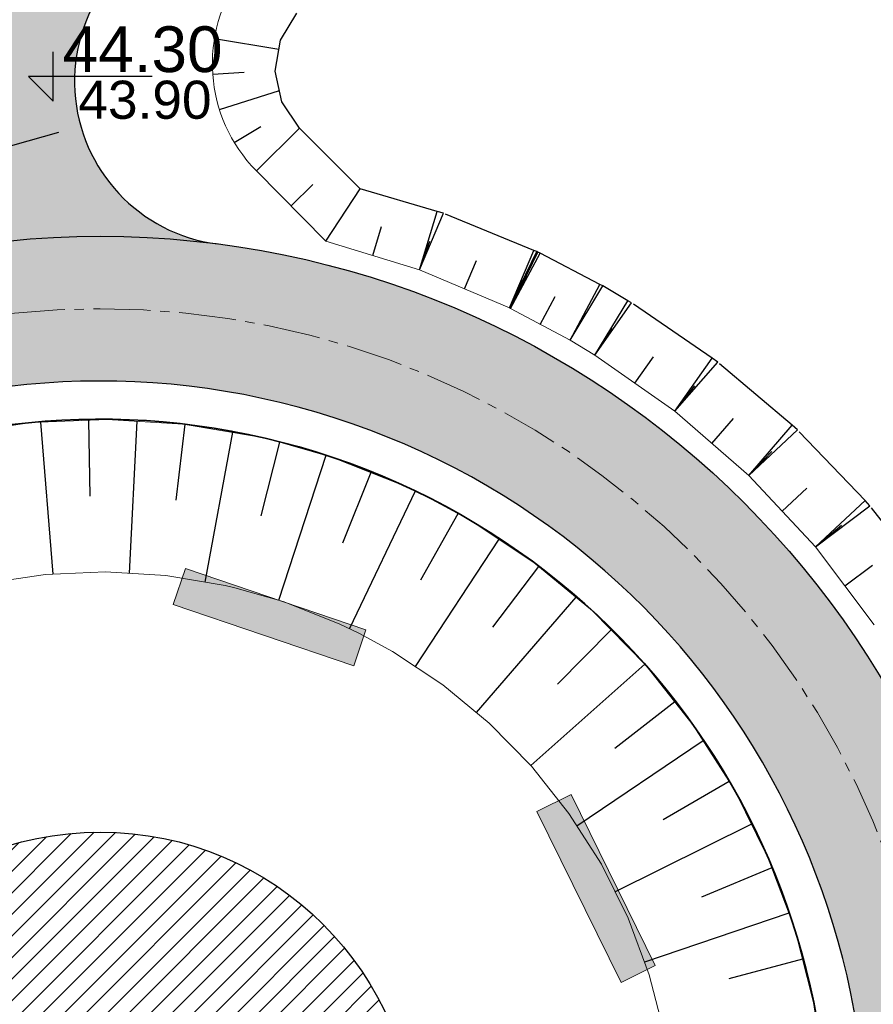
# Model space of a CAD drawing. Header units: metres. Extents: x 0 to 5465380, y 0 to 5925815.
# Tile 84 of 141: x 5463959 to 5463970, y 5925490 to 5925503. Entities that reach past the tile are written whole.
import ezdxf

# ---------------------------------------------------------------- set-up
doc = ezdxf.new("R2010")
doc.units = ezdxf.units.M
doc.linetypes.add('CENTER2', pattern=[1.125, 0.75, -0.125, 0.125, -0.125])
doc.linetypes.add('HIDDEN', pattern=[0.375, 0.25, -0.125])
for name, color, linetype, lineweight in [('$DR - obrzeże 8x30', 34, 'Continuous', 30), ('$DR - osie ścieżek', 7, 'CENTER2', 15), ('$DR - wyp. chodnik', 44, 'Continuous', 5), ('$DR - zał. arch.', 7, 'Continuous', 13), ('0_Nr_Pióra__235', 53, 'Continuous', 0), ('___ławki_Nr_Pióra__141', 7, 'Continuous', 0), ('___ławki_Nr_Pióra__246', 34, 'Continuous', 211)]:
    doc.layers.add(name, color=color, linetype=linetype, lineweight=lineweight)
for name, color, linetype in [('$DR - wymiary', 7, 'Continuous'), ('____rosliny', 7, 'Continuous'), ('AecObjExplode_rys 1_Vport_D5A', 7, 'Continuous'), ('AecObjExplode_rys 3_Vport_DDD', 7, 'Continuous'), ('AecObjExplode_rys 4_Vport_E22', 7, 'Continuous'), ('C-DROGI-KORYTARZE', 7, 'Continuous'), ('C-DROGI-SYTUACJA', 7, 'Continuous'), ('C-DROGI-SYTUACJA-ETYKIETY', 7, 'Continuous'), ('C-DZIALKI', 5, 'Continuous'), ('C-TEREN-SKARPY', 94, 'Continuous')]:
    doc.layers.add(name, color=color, linetype=linetype)
doc.styles.add('ARIAL 2', font='ARIALN.TTF')
doc.styles.get("Standard").update_dxf_attribs({"font": 'arial.ttf'})
doc.dimstyles.new('LINIOWY', dxfattribs={"dimtxt": 0.7, "dimasz": 0.3, "dimexe": 0.3, "dimexo": 0, "dimgap": 0.2, "dimtad": 1, "dimzin": 9, "dimdsep": 46, "dimtxsty": 'ARIAL 2', "dimblk": 'OBLIQUE', "dimcen": 0, "dimdle": 0.2, "dimclrd": 7, "dimclre": 7, "dimclrt": 1, "dimadec": 0, "dimazin": 0, "dimtfac": 1, "dimtofl": 0, "dimtmove": 1, "dimatfit": 3, "dimldrblk": 'OBLIQUE', "dimfxl": 0.3, "dimfxlon": 1, "dimtolj": 1, "dimtzin": 1, "dimarcsym": 0})
doc.dimstyles.new('LINIOWY$4', dxfattribs={"dimtxt": 0.7, "dimasz": 0.3, "dimexe": 0.3, "dimexo": 0, "dimgap": 0.2, "dimtad": 1, "dimzin": 9, "dimdsep": 46, "dimtxsty": 'ARIAL 2', "dimblk1": 'OBLIQUE', "dimsah": 1, "dimcen": 0, "dimdle": 0.2, "dimclrd": 7, "dimclre": 7, "dimclrt": 1, "dimadec": 0, "dimazin": 0, "dimtfac": 1, "dimtofl": 0, "dimtmove": 1, "dimatfit": 3, "dimldrblk": 'OBLIQUE', "dimfxl": 0.3, "dimfxlon": 1, "dimtolj": 1, "dimtzin": 1, "dimarcsym": 0})
pattern_1 = [(37.5, (500, 0), (-0.01600031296, 0.48941323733), [0, -0.38608, 0, -0.4318, 0, -0.41275]), (7.5, (500, 0), (0.44952328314, 0.71682510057), [0, -0.20828, 0, -0.34798, 0, -0.13335]), (327.5, (499.6876, 0), (0.790992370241, 0.001437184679), [0, -0.127, 0, -0.4572, 0, -0.5969]), (317.5, (499.6876, 0), (0.76355645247, 0.22292932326), [0, -0.0635, 0, -0.29972, 0, -0.3429])]

# ---------------------------------------------------------------- blocks, each defined once
blk = doc.blocks.new('świetlica_bezrzecze_PB_PZT oczyszczony')
at = {"layer": '0_Nr_Pióra__235', "linetype": 'Continuous'}
h = blk.add_hatch(dxfattribs=at)
h.set_pattern_fill('_COMMON_BRICK', color=256, style=0, pattern_type=2)
h.set_pattern_definition([(45, (5464021.33072, 5925651.47357), (-0.14142136, 0.14142135), [])])
h.paths.add_polyline_path([(5463955.76, 5925488.129, 1), (5463964.028, 5925488.352, 1)], flags=0)
at = {"layer": '___ławki_Nr_Pióra__246', "linetype": 'Continuous'}
for points in [[(5463963.219, 5925494.557), (5463963.38, 5925495.031), (5463961.013, 5925495.836), (5463960.852, 5925495.362)], [(5463966.726, 5925490.405), (5463967.175, 5925490.625), (5463966.07, 5925492.868), (5463965.622, 5925492.647)]]:
    blk.add_hatch(color=256, dxfattribs=at).paths.add_polyline_path(points, flags=0)
at = {"layer": '____rosliny', "linetype": 'Continuous'}
blk.add_circle((5463959.894, 5925488.241), 4.136, dxfattribs=at)
at = {"layer": '___ławki_Nr_Pióra__141', "linetype": 'Continuous', "flags": 128}
for points in [[(5463963.219, 5925494.557), (5463963.38, 5925495.031), (5463961.013, 5925495.836), (5463960.852, 5925495.362)], [(5463966.726, 5925490.405), (5463967.175, 5925490.625), (5463966.07, 5925492.868), (5463965.622, 5925492.647)]]:
    blk.add_lwpolyline(points, close=True, dxfattribs=at)
blk = doc.blocks.new('kota')
at = {"color": 0, "linetype": 'ByBlock', "lineweight": -2}
for p, q in [((0, 0), (0, 1)), ((2, 0.5), (-0.5, 0.5)), ((-0.5, 0.5), (0, 0))]:
    blk.add_line(p, q, dxfattribs=at)
blk = doc.blocks.new('_OBLIQUE')
at = {"color": 0, "linetype": 'ByBlock'}
blk.add_line((-0.5, -0.5), (0.5, 0.5), dxfattribs=at)
blk = doc.blocks.new('*D88')
at = {"layer": '$DR - wymiary', "color": 7, "lineweight": -2, "transparency": 16777216}
for p, q in [((5463952.807, 5925495.366), (5463953.021, 5925495.579)), ((5463952.667, 5925495.509), (5463967.138, 5925480.989)), ((5463966.981, 5925481.115), (5463967.209, 5925481.342))]:
    blk.add_line(p, q, dxfattribs=at)
at = {"layer": 'Defpoints', "color": 0, "transparency": 16777216}
for p in [(5463952.807, 5925495.366), (5463966.981, 5925481.115), (5463966.997, 5925481.131)]:
    blk.add_point(p, dxfattribs=at)
at = {"layer": '$DR - wymiary', "color": 7, "lineweight": -2, "transparency": 16777216, "xscale": 0.3, "yscale": 0.3, "zscale": 0.3}
for p, rotation in [((5463952.808, 5925495.368), 134.9018595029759), ((5463966.997, 5925481.131), 314.9018595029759)]:
    blk.add_blockref('_OBLIQUE', p, dxfattribs=dict(at, rotation=rotation))
at = {"layer": '$DR - wymiary', "color": 1, "transparency": 16777216, "insert": (5463960.297, 5925488.643), "char_height": 0.7, "attachment_point": 5, "rotation": 314.9019, "style": 'ARIAL 2'}
blk.add_mtext('\\A1;20.1', dxfattribs=at)
blk = doc.blocks.new('*D122')
at = {"layer": '$DR - wymiary', "color": 7, "lineweight": -2, "transparency": 16777216}
blk.add_line((5463956.584, 5925500.779), (5463959.349, 5925501.558), dxfattribs=at)
at = {"layer": '$DR - wymiary', "color": 7, "transparency": 16777216}
blk.add_solid([(5463959.335, 5925501.607), (5463959.363, 5925501.51), (5463959.638, 5925501.64)], dxfattribs=at)
at = {"layer": 'Defpoints', "color": 0, "transparency": 16777216}
for p in [(5463961.707, 5925502.223), (5463959.638, 5925501.64)]:
    blk.add_point(p, dxfattribs=at)
at = {"layer": '$DR - wymiary', "color": 1, "transparency": 16777216, "insert": (5463957.609, 5925501.647), "char_height": 0.7, "attachment_point": 5, "rotation": 15.7489, "style": 'ARIAL 2'}
blk.add_mtext('\\A1;R2.15', dxfattribs=at)
blk = doc.blocks.new('*D123')
at = {"layer": '$DR - wymiary', "color": 7, "lineweight": -2, "transparency": 16777216}
blk.add_line((5463950.687, 5925501.979), (5463952.409, 5925502.017), dxfattribs=at)
at = {"layer": '$DR - wymiary', "color": 7, "transparency": 16777216}
blk.add_solid([(5463952.408, 5925502.067), (5463952.41, 5925501.967), (5463952.709, 5925502.024)], dxfattribs=at)
at = {"layer": 'Defpoints', "color": 0, "transparency": 16777216}
for p in [(5463961.707, 5925502.223), (5463952.709, 5925502.024)]:
    blk.add_point(p, dxfattribs=at)
at = {"layer": '$DR - wymiary', "color": 1, "transparency": 16777216, "insert": (5463951.338, 5925502.551), "char_height": 0.7, "attachment_point": 5, "rotation": 1.2718, "style": 'ARIAL 2'}
blk.add_mtext('\\A1;R9', dxfattribs=at)
blk = doc.blocks.new('*D133')
at = {"layer": '$DR - wymiary', "color": 7, "lineweight": -2, "transparency": 16777216}
for p, q in [((5463958.17, 5925515.873), (5463958.986, 5925515.873)), ((5463958.986, 5925515.873), (5463959.586, 5925514.871)), ((5463959.586, 5925514.871), (5463964.552, 5925514.871))]:
    blk.add_line(p, q, dxfattribs=at)
at = {"layer": 'Defpoints', "color": 0, "transparency": 16777216}
for p in [(5463958.17, 5925515.873), (5463960.186, 5925514.871), (0, 0)]:
    blk.add_point(p, dxfattribs=at)
at = {"layer": '$DR - wymiary', "color": 1, "transparency": 16777216, "insert": (5463962.469, 5925515.428), "char_height": 0.7, "attachment_point": 5, "style": 'ARIAL 2'}
blk.add_mtext('\\A1;5925515.87', dxfattribs=at)
blk = doc.blocks.new('*D137')
at = {"layer": '$DR - wymiary', "color": 7, "lineweight": -2, "transparency": 16777216}
blk.add_line((5463958.724, 5925585.382), (5463964.93, 5925585.382), dxfattribs=at)
at = {"layer": 'Defpoints', "color": 0, "transparency": 16777216}
for p in [(5463958.724, 5925585.382), (5463960.561, 5925585.382), (0, 0)]:
    blk.add_point(p, dxfattribs=at)
at = {"layer": '$DR - wymiary', "color": 1, "transparency": 16777216, "insert": (5463962.845, 5925585.94), "char_height": 0.7, "attachment_point": 5, "style": 'ARIAL 2'}
blk.add_mtext('\\A1;5925585.38', dxfattribs=at)
blk = doc.blocks.new('AecObjExplode_rys 1_Vport_D5A')
at = {"layer": 'C-DROGI-KORYTARZE', "color": 92, "linetype": 'Continuous', "lineweight": 9}
for p, q in [((5463958.986, 5925497.747), (5463959.984, 5925497.79)), ((5463959.984, 5925497.79), (5463960.982, 5925497.728)), ((5463957.997, 5925497.6), (5463958.986, 5925497.747)), ((5463960.982, 5925497.728), (5463961.968, 5925497.563)), ((5463961.968, 5925497.563), (5463962.127, 5925497.526)), ((5463962.127, 5925497.526), (5463962.931, 5925497.295)), ((5463962.931, 5925497.295), (5463963.86, 5925496.928)), ((5463963.86, 5925496.928), (5463964.187, 5925496.771)), ((5463964.187, 5925496.771), (5463964.747, 5925496.466)), ((5463964.747, 5925496.466), (5463965.58, 5925495.914)), ((5463965.58, 5925495.914), (5463966.351, 5925495.277)), ((5463958.394, 5925495.64), (5463959.176, 5925495.756)), ((5463959.176, 5925495.756), (5463959.965, 5925495.79)), ((5463959.965, 5925495.79), (5463960.754, 5925495.741)), ((5463960.754, 5925495.741), (5463961.533, 5925495.61)), ((5463961.533, 5925495.61), (5463961.659, 5925495.581)), ((5463961.659, 5925495.581), (5463962.295, 5925495.399)), ((5463962.295, 5925495.399), (5463963.03, 5925495.109)), ((5463966.351, 5925495.277), (5463967.051, 5925494.564)), ((5463963.03, 5925495.109), (5463963.288, 5925494.985)), ((5463963.288, 5925494.985), (5463963.73, 5925494.743)), ((5463963.73, 5925494.743), (5463964.389, 5925494.307)), ((5463967.051, 5925494.564), (5463967.672, 5925493.781)), ((5463964.389, 5925494.307), (5463964.998, 5925493.804)), ((5463964.998, 5925493.804), (5463965.552, 5925493.24)), ((5463967.672, 5925493.781), (5463968.209, 5925492.938)), ((5463965.552, 5925493.24), (5463966.043, 5925492.621)), ((5463968.209, 5925492.938), (5463968.654, 5925492.043)), ((5463966.043, 5925492.621), (5463966.468, 5925491.954)), ((5463966.468, 5925491.954), (5463966.82, 5925491.247)), ((5463968.654, 5925492.043), (5463969.004, 5925491.107)), ((5463966.82, 5925491.247), (5463967.096, 5925490.506)), ((5463969.004, 5925491.107), (5463969.253, 5925490.139)), ((5463967.096, 5925490.506), (5463967.293, 5925489.741)), ((5463969.253, 5925490.139), (5463969.401, 5925489.15))]:
    blk.add_line(p, q, dxfattribs=at)
at = {"layer": 'C-DROGI-KORYTARZE', "color": 54, "linetype": 'Continuous', "lineweight": -3}
for p, q in [((5463959.741, 5925497.78, 44.989), (5463959.757, 5925496.781, 44.969)), ((5463960.372, 5925497.766, 44.994), (5463960.272, 5925495.771, 44.954)), ((5463959.109, 5925497.752, 44.984), (5463959.273, 5925495.76, 44.944)), ((5463961.003, 5925497.725, 44.998), (5463960.887, 5925496.732, 44.978)), ((5463961.627, 5925497.62, 44.999), (5463961.264, 5925495.656, 44.959)), ((5463962.246, 5925497.492, 45), (5463961.999, 5925496.523, 44.98)), ((5463962.853, 5925497.317, 45), (5463962.234, 5925495.416, 44.96)), ((5463963.444, 5925497.092, 45), (5463963.072, 5925496.165, 44.98)), ((5463964.027, 5925496.848, 45), (5463963.162, 5925495.045, 44.96)), ((5463964.587, 5925496.553, 44.999), (5463964.095, 5925495.683, 44.979)), ((5463965.122, 5925496.217, 44.997), (5463964.027, 5925494.547, 44.957)), ((5463965.644, 5925495.861, 44.993), (5463965.042, 5925495.063, 44.973)), ((5463966.132, 5925495.458, 44.986), (5463964.825, 5925493.947, 44.946)), ((5463966.595, 5925495.029, 44.978), (5463965.893, 5925494.318, 44.958)), ((5463967.038, 5925494.577, 44.968), (5463965.542, 5925493.25, 44.928)), ((5463967.432, 5925494.083, 44.955), (5463966.643, 5925493.471, 44.935)), ((5463967.805, 5925493.573, 44.941), (5463966.148, 5925492.456, 44.901)), ((5463968.144, 5925493.039, 44.925), (5463967.28, 5925492.537, 44.905)), ((5463968.437, 5925492.479, 44.907), (5463966.648, 5925491.592, 44.867)), ((5463968.705, 5925491.907, 44.887), (5463967.782, 5925491.523, 44.867)), ((5463968.926, 5925491.315, 44.865), (5463967.035, 5925490.671, 44.825)), ((5463969.106, 5925490.709, 44.841), (5463968.142, 5925490.451, 44.821))]:
    blk.add_line(p, q, dxfattribs=at)
at = {"layer": 'C-DROGI-SYTUACJA', "color": 92, "linetype": 'Continuous', "lineweight": 9}
for p, q in [((5463962.855, 5925500.127), (5463961.943, 5925501.051)), ((5463964.081, 5925499.753), (5463962.855, 5925500.127)), ((5463965.261, 5925499.252), (5463964.081, 5925499.753)), ((5463965.275, 5925499.245), (5463965.261, 5925499.252)), ((5463966.058, 5925498.827), (5463965.275, 5925499.245)), ((5463966.383, 5925498.631), (5463966.058, 5925498.827)), ((5463967.433, 5925497.896), (5463966.383, 5925498.631)), ((5463968.401, 5925497.055), (5463967.433, 5925497.896)), ((5463969.276, 5925496.117), (5463968.401, 5925497.055)), ((5463970.048, 5925495.093), (5463969.276, 5925496.117))]:
    blk.add_line(p, q, dxfattribs=at)
at = {"layer": 'C-DROGI-SYTUACJA', "color": 92, "linetype": 'Continuous', "lineweight": 9, "extrusion": (0, 0, -1)}
blk.add_arc((-5463963.365, 5925502.456), 2, 315.3537, 36.6044, dxfattribs=at)
at = {"layer": 'C-DZIALKI', "color": 7, "linetype": 'Continuous', "lineweight": 35}
blk.add_arc((5463959.894, 5925488.241), 9.55, 173.5624, 155.4543, dxfattribs=at)
at = {"layer": 'C-TEREN-SKARPY', "color": 92, "linetype": 'HIDDEN', "lineweight": -3, "ltscale": 5}
for p, q in [((5463962.257, 5925502.766), (5463962.472, 5925503.12)), ((5463962.189, 5925502.358), (5463962.257, 5925502.766)), ((5463962.277, 5925501.953), (5463962.189, 5925502.358)), ((5463962.506, 5925501.608), (5463962.277, 5925501.953)), ((5463963.304, 5925500.816), (5463962.506, 5925501.608)), ((5463964.315, 5925500.518), (5463963.304, 5925500.816)), ((5463964.395, 5925500.493), (5463964.315, 5925500.518)), ((5463965.581, 5925500.006), (5463964.395, 5925500.493)), ((5463965.622, 5925499.99), (5463965.581, 5925500.006)), ((5463965.635, 5925499.983), (5463965.622, 5925499.99)), ((5463965.663, 5925499.971), (5463965.635, 5925499.983)), ((5463966.45, 5925499.56), (5463965.663, 5925499.971)), ((5463966.488, 5925499.541), (5463966.45, 5925499.56)), ((5463966.815, 5925499.347), (5463966.488, 5925499.541)), ((5463966.864, 5925499.318), (5463966.815, 5925499.347)), ((5463967.922, 5925498.594), (5463966.864, 5925499.318)), ((5463967.995, 5925498.541), (5463967.922, 5925498.594)), ((5463968.973, 5925497.712), (5463967.995, 5925498.541)), ((5463969.041, 5925497.651), (5463968.973, 5925497.712)), ((5463969.929, 5925496.726), (5463969.041, 5925497.651)), ((5463969.991, 5925496.656), (5463969.929, 5925496.726)), ((5463970.779, 5925495.644), (5463969.991, 5925496.656))]:
    blk.add_line(p, q, dxfattribs=at)
at = {"layer": 'C-TEREN-SKARPY', "color": 92, "linetype": 'Continuous', "lineweight": -3}
for p, q in [((5463961.393, 5925502.787, 44.287), (5463962.237, 5925502.646, 43.867)), ((5463961.37, 5925502.316, 44.282), (5463961.781, 5925502.345, 44.077)), ((5463961.459, 5925501.853, 44.276), (5463962.244, 5925502.102, 43.873)), ((5463961.653, 5925501.423, 44.271), (5463962.001, 5925501.633, 44.072)), ((5463961.943, 5925501.051, 44.266), (5463962.506, 5925501.608, 43.869)), ((5463961.943, 5925501.051), (5463962.506, 5925501.608)), ((5463962.399, 5925500.589, 44.259), (5463962.683, 5925500.87, 44.059)), ((5463962.855, 5925500.127), (5463963.304, 5925500.816)), ((5463964.081, 5925499.753, 44.223), (5463964.315, 5925500.518, 43.823)), ((5463964.081, 5925499.753), (5463964.315, 5925500.518)), ((5463964.081, 5925499.753, 44.223), (5463964.395, 5925500.493, 43.821)), ((5463964.081, 5925499.753), (5463964.395, 5925500.493)), ((5463963.468, 5925499.94, 44.238), (5463963.584, 5925500.32, 44.04)), ((5463964.081, 5925499.753, 44.223), (5463964.218, 5925500.129, 44.023)), ((5463965.261, 5925499.252, 44.198), (5463965.581, 5925500.006, 43.789)), ((5463965.261, 5925499.252), (5463965.581, 5925500.006)), ((5463965.261, 5925499.252, 44.198), (5463965.622, 5925499.99, 43.788)), ((5463965.261, 5925499.252), (5463965.622, 5925499.99)), ((5463965.275, 5925499.245, 44.198), (5463965.635, 5925499.983, 43.787)), ((5463965.275, 5925499.245), (5463965.635, 5925499.983)), ((5463965.275, 5925499.245, 44.198), (5463965.663, 5925499.971, 43.786)), ((5463965.275, 5925499.245), (5463965.663, 5925499.971)), ((5463964.671, 5925499.502, 44.211), (5463964.83, 5925499.876, 44.008)), ((5463965.261, 5925499.252, 44.198), (5463965.431, 5925499.625, 43.993)), ((5463965.275, 5925499.245, 44.198), (5463965.462, 5925499.611, 43.992)), ((5463966.058, 5925498.827, 44.181), (5463966.45, 5925499.56, 43.766)), ((5463966.058, 5925498.827), (5463966.45, 5925499.56)), ((5463966.058, 5925498.827, 44.181), (5463966.488, 5925499.541, 43.765)), ((5463966.058, 5925498.827), (5463966.488, 5925499.541)), ((5463965.666, 5925499.036, 44.19), (5463965.861, 5925499.401, 43.983)), ((5463966.383, 5925498.631, 44.175), (5463966.815, 5925499.347, 43.756)), ((5463966.383, 5925498.631), (5463966.815, 5925499.347)), ((5463966.383, 5925498.631, 44.175), (5463966.864, 5925499.318, 43.755)), ((5463966.383, 5925498.631), (5463966.864, 5925499.318)), ((5463966.058, 5925498.827, 44.181), (5463966.263, 5925499.189, 43.973)), ((5463966.383, 5925498.631, 44.175), (5463966.611, 5925498.982, 43.965)), ((5463966.908, 5925498.263, 44.165), (5463967.151, 5925498.61, 43.954)), ((5463967.433, 5925497.896, 44.155), (5463967.922, 5925498.594, 43.729)), ((5463967.433, 5925497.896), (5463967.922, 5925498.594)), ((5463967.433, 5925497.896, 44.155), (5463967.995, 5925498.541, 43.727)), ((5463967.433, 5925497.896), (5463967.995, 5925498.541)), ((5463967.433, 5925497.896, 44.155), (5463967.696, 5925498.232, 43.942)), ((5463967.917, 5925497.475, 44.148), (5463968.2, 5925497.801, 43.932)), ((5463968.401, 5925497.055, 44.141), (5463968.973, 5925497.712, 43.705)), ((5463968.401, 5925497.055), (5463968.973, 5925497.712)), ((5463968.401, 5925497.055, 44.141), (5463969.041, 5925497.651, 43.704)), ((5463968.401, 5925497.055), (5463969.041, 5925497.651)), ((5463968.401, 5925497.055, 44.141), (5463968.704, 5925497.368, 43.923)), ((5463968.839, 5925496.586, 44.136), (5463969.162, 5925496.887, 43.915)), ((5463969.276, 5925496.117, 44.132), (5463969.929, 5925496.726, 43.685)), ((5463969.276, 5925496.117), (5463969.929, 5925496.726)), ((5463969.276, 5925496.117, 44.132), (5463969.991, 5925496.656, 43.684)), ((5463969.276, 5925496.117), (5463969.991, 5925496.656)), ((5463969.276, 5925496.117, 44.132), (5463969.618, 5925496.404, 43.908)), ((5463969.662, 5925495.605, 44.13), (5463970.023, 5925495.878, 43.903))]:
    blk.add_line(p, q, dxfattribs=at)
blk = doc.blocks.new('AecObjExplode_rys 4_Vport_E22')
at = {"layer": 'C-DROGI-KORYTARZE', "color": 92, "linetype": 'Continuous', "lineweight": 9}
for p, q in [((5463958.986, 5925497.747), (5463959.984, 5925497.79)), ((5463959.984, 5925497.79), (5463960.982, 5925497.728)), ((5463957.997, 5925497.6), (5463958.986, 5925497.747)), ((5463960.982, 5925497.728), (5463961.968, 5925497.563)), ((5463961.968, 5925497.563), (5463962.127, 5925497.526)), ((5463962.127, 5925497.526), (5463962.931, 5925497.295)), ((5463962.931, 5925497.295), (5463963.86, 5925496.928)), ((5463963.86, 5925496.928), (5463964.187, 5925496.771)), ((5463964.187, 5925496.771), (5463964.747, 5925496.466)), ((5463964.747, 5925496.466), (5463965.58, 5925495.914)), ((5463965.58, 5925495.914), (5463966.351, 5925495.277)), ((5463958.394, 5925495.64), (5463959.176, 5925495.756)), ((5463959.176, 5925495.756), (5463959.965, 5925495.79)), ((5463959.965, 5925495.79), (5463960.754, 5925495.741)), ((5463960.754, 5925495.741), (5463961.533, 5925495.61)), ((5463961.533, 5925495.61), (5463961.659, 5925495.581)), ((5463961.659, 5925495.581), (5463962.295, 5925495.399)), ((5463962.295, 5925495.399), (5463963.03, 5925495.109)), ((5463966.351, 5925495.277), (5463967.051, 5925494.564)), ((5463963.03, 5925495.109), (5463963.288, 5925494.985)), ((5463963.288, 5925494.985), (5463963.73, 5925494.743)), ((5463963.73, 5925494.743), (5463964.389, 5925494.307)), ((5463967.051, 5925494.564), (5463967.672, 5925493.781)), ((5463964.389, 5925494.307), (5463964.998, 5925493.804)), ((5463964.998, 5925493.804), (5463965.552, 5925493.24)), ((5463967.672, 5925493.781), (5463968.209, 5925492.938)), ((5463965.552, 5925493.24), (5463966.043, 5925492.621)), ((5463968.209, 5925492.938), (5463968.654, 5925492.043)), ((5463966.043, 5925492.621), (5463966.468, 5925491.954)), ((5463966.468, 5925491.954), (5463966.82, 5925491.247)), ((5463968.654, 5925492.043), (5463969.004, 5925491.107)), ((5463966.82, 5925491.247), (5463967.096, 5925490.506)), ((5463969.004, 5925491.107), (5463969.253, 5925490.139)), ((5463967.096, 5925490.506), (5463967.293, 5925489.741)), ((5463969.253, 5925490.139), (5463969.401, 5925489.15))]:
    blk.add_line(p, q, dxfattribs=at)
at = {"layer": 'C-DROGI-KORYTARZE', "color": 54, "linetype": 'Continuous', "lineweight": -3}
for p, q in [((5463959.741, 5925497.78, 44.989), (5463959.757, 5925496.781, 44.969)), ((5463960.372, 5925497.766, 44.994), (5463960.272, 5925495.771, 44.954)), ((5463959.109, 5925497.752, 44.984), (5463959.273, 5925495.76, 44.944)), ((5463961.003, 5925497.725, 44.998), (5463960.887, 5925496.732, 44.978)), ((5463961.627, 5925497.62, 44.999), (5463961.264, 5925495.656, 44.959)), ((5463962.246, 5925497.492, 45), (5463961.999, 5925496.523, 44.98)), ((5463962.853, 5925497.317, 45), (5463962.234, 5925495.416, 44.96)), ((5463963.444, 5925497.092, 45), (5463963.072, 5925496.165, 44.98)), ((5463964.027, 5925496.848, 45), (5463963.162, 5925495.045, 44.96)), ((5463964.587, 5925496.553, 44.999), (5463964.095, 5925495.683, 44.979)), ((5463965.122, 5925496.217, 44.997), (5463964.027, 5925494.547, 44.957)), ((5463965.644, 5925495.861, 44.993), (5463965.042, 5925495.063, 44.973)), ((5463966.132, 5925495.458, 44.986), (5463964.825, 5925493.947, 44.946)), ((5463966.595, 5925495.029, 44.978), (5463965.893, 5925494.318, 44.958)), ((5463967.038, 5925494.577, 44.968), (5463965.542, 5925493.25, 44.928)), ((5463967.432, 5925494.083, 44.955), (5463966.643, 5925493.471, 44.935)), ((5463967.805, 5925493.573, 44.941), (5463966.148, 5925492.456, 44.901)), ((5463968.144, 5925493.039, 44.925), (5463967.28, 5925492.537, 44.905)), ((5463968.437, 5925492.479, 44.907), (5463966.648, 5925491.592, 44.867)), ((5463968.705, 5925491.907, 44.887), (5463967.782, 5925491.523, 44.867)), ((5463968.926, 5925491.315, 44.865), (5463967.035, 5925490.671, 44.825)), ((5463969.106, 5925490.709, 44.841), (5463968.142, 5925490.451, 44.821))]:
    blk.add_line(p, q, dxfattribs=at)
at = {"layer": 'C-DROGI-SYTUACJA', "color": 92, "linetype": 'Continuous', "lineweight": 9}
for p, q in [((5463962.855, 5925500.127), (5463961.943, 5925501.051)), ((5463964.081, 5925499.753), (5463962.855, 5925500.127)), ((5463965.261, 5925499.252), (5463964.081, 5925499.753)), ((5463965.275, 5925499.245), (5463965.261, 5925499.252)), ((5463966.058, 5925498.827), (5463965.275, 5925499.245)), ((5463966.383, 5925498.631), (5463966.058, 5925498.827)), ((5463967.433, 5925497.896), (5463966.383, 5925498.631)), ((5463968.401, 5925497.055), (5463967.433, 5925497.896)), ((5463969.276, 5925496.117), (5463968.401, 5925497.055)), ((5463970.048, 5925495.093), (5463969.276, 5925496.117))]:
    blk.add_line(p, q, dxfattribs=at)
at = {"layer": 'C-DROGI-SYTUACJA', "color": 92, "linetype": 'Continuous', "lineweight": 9, "extrusion": (0, 0, -1)}
blk.add_arc((-5463963.365, 5925502.456), 2, 315.3537, 36.6044, dxfattribs=at)
at = {"layer": 'C-DZIALKI', "color": 7, "linetype": 'Continuous', "lineweight": 35}
blk.add_arc((5463959.894, 5925488.241), 9.55, 173.5624, 155.4543, dxfattribs=at)
at = {"layer": 'C-TEREN-SKARPY', "color": 92, "linetype": 'HIDDEN', "lineweight": -3, "ltscale": 5}
for p, q in [((5463962.257, 5925502.766), (5463962.472, 5925503.12)), ((5463962.189, 5925502.358), (5463962.257, 5925502.766)), ((5463962.277, 5925501.953), (5463962.189, 5925502.358)), ((5463962.506, 5925501.608), (5463962.277, 5925501.953)), ((5463963.304, 5925500.816), (5463962.506, 5925501.608)), ((5463964.315, 5925500.518), (5463963.304, 5925500.816)), ((5463964.395, 5925500.493), (5463964.315, 5925500.518)), ((5463965.581, 5925500.006), (5463964.395, 5925500.493)), ((5463965.622, 5925499.99), (5463965.581, 5925500.006)), ((5463965.635, 5925499.983), (5463965.622, 5925499.99)), ((5463965.663, 5925499.971), (5463965.635, 5925499.983)), ((5463966.45, 5925499.56), (5463965.663, 5925499.971)), ((5463966.488, 5925499.541), (5463966.45, 5925499.56)), ((5463966.815, 5925499.347), (5463966.488, 5925499.541)), ((5463966.864, 5925499.318), (5463966.815, 5925499.347)), ((5463967.922, 5925498.594), (5463966.864, 5925499.318)), ((5463967.995, 5925498.541), (5463967.922, 5925498.594)), ((5463968.973, 5925497.712), (5463967.995, 5925498.541)), ((5463969.041, 5925497.651), (5463968.973, 5925497.712)), ((5463969.929, 5925496.726), (5463969.041, 5925497.651)), ((5463969.991, 5925496.656), (5463969.929, 5925496.726)), ((5463970.779, 5925495.644), (5463969.991, 5925496.656))]:
    blk.add_line(p, q, dxfattribs=at)
at = {"layer": 'C-TEREN-SKARPY', "color": 92, "linetype": 'Continuous', "lineweight": -3}
for p, q in [((5463961.393, 5925502.787, 44.287), (5463962.237, 5925502.646, 43.867)), ((5463961.37, 5925502.316, 44.282), (5463961.781, 5925502.345, 44.077)), ((5463961.459, 5925501.853, 44.276), (5463962.244, 5925502.102, 43.873)), ((5463961.653, 5925501.423, 44.271), (5463962.001, 5925501.633, 44.072)), ((5463961.943, 5925501.051, 44.266), (5463962.506, 5925501.608, 43.869)), ((5463961.943, 5925501.051), (5463962.506, 5925501.608)), ((5463962.399, 5925500.589, 44.259), (5463962.683, 5925500.87, 44.059)), ((5463962.855, 5925500.127), (5463963.304, 5925500.816)), ((5463964.081, 5925499.753, 44.223), (5463964.315, 5925500.518, 43.823)), ((5463964.081, 5925499.753), (5463964.315, 5925500.518)), ((5463964.081, 5925499.753, 44.223), (5463964.395, 5925500.493, 43.821)), ((5463964.081, 5925499.753), (5463964.395, 5925500.493)), ((5463963.468, 5925499.94, 44.238), (5463963.584, 5925500.32, 44.04)), ((5463964.081, 5925499.753, 44.223), (5463964.218, 5925500.129, 44.023)), ((5463965.261, 5925499.252, 44.198), (5463965.581, 5925500.006, 43.789)), ((5463965.261, 5925499.252), (5463965.581, 5925500.006)), ((5463965.261, 5925499.252, 44.198), (5463965.622, 5925499.99, 43.788)), ((5463965.261, 5925499.252), (5463965.622, 5925499.99)), ((5463965.275, 5925499.245, 44.198), (5463965.635, 5925499.983, 43.787)), ((5463965.275, 5925499.245), (5463965.635, 5925499.983)), ((5463965.275, 5925499.245, 44.198), (5463965.663, 5925499.971, 43.786)), ((5463965.275, 5925499.245), (5463965.663, 5925499.971)), ((5463964.671, 5925499.502, 44.211), (5463964.83, 5925499.876, 44.008)), ((5463965.261, 5925499.252, 44.198), (5463965.431, 5925499.625, 43.993)), ((5463965.275, 5925499.245, 44.198), (5463965.462, 5925499.611, 43.992)), ((5463966.058, 5925498.827, 44.181), (5463966.45, 5925499.56, 43.766)), ((5463966.058, 5925498.827), (5463966.45, 5925499.56)), ((5463966.058, 5925498.827, 44.181), (5463966.488, 5925499.541, 43.765)), ((5463966.058, 5925498.827), (5463966.488, 5925499.541)), ((5463965.666, 5925499.036, 44.19), (5463965.861, 5925499.401, 43.983)), ((5463966.383, 5925498.631, 44.175), (5463966.815, 5925499.347, 43.756)), ((5463966.383, 5925498.631), (5463966.815, 5925499.347)), ((5463966.383, 5925498.631, 44.175), (5463966.864, 5925499.318, 43.755)), ((5463966.383, 5925498.631), (5463966.864, 5925499.318)), ((5463966.058, 5925498.827, 44.181), (5463966.263, 5925499.189, 43.973)), ((5463966.383, 5925498.631, 44.175), (5463966.611, 5925498.982, 43.965)), ((5463966.908, 5925498.263, 44.165), (5463967.151, 5925498.61, 43.954)), ((5463967.433, 5925497.896, 44.155), (5463967.922, 5925498.594, 43.729)), ((5463967.433, 5925497.896), (5463967.922, 5925498.594)), ((5463967.433, 5925497.896, 44.155), (5463967.995, 5925498.541, 43.727)), ((5463967.433, 5925497.896), (5463967.995, 5925498.541)), ((5463967.433, 5925497.896, 44.155), (5463967.696, 5925498.232, 43.942)), ((5463967.917, 5925497.475, 44.148), (5463968.2, 5925497.801, 43.932)), ((5463968.401, 5925497.055, 44.141), (5463968.973, 5925497.712, 43.705)), ((5463968.401, 5925497.055), (5463968.973, 5925497.712)), ((5463968.401, 5925497.055, 44.141), (5463969.041, 5925497.651, 43.704)), ((5463968.401, 5925497.055), (5463969.041, 5925497.651)), ((5463968.401, 5925497.055, 44.141), (5463968.704, 5925497.368, 43.923)), ((5463968.839, 5925496.586, 44.136), (5463969.162, 5925496.887, 43.915)), ((5463969.276, 5925496.117, 44.132), (5463969.929, 5925496.726, 43.685)), ((5463969.276, 5925496.117), (5463969.929, 5925496.726)), ((5463969.276, 5925496.117, 44.132), (5463969.991, 5925496.656, 43.684)), ((5463969.276, 5925496.117), (5463969.991, 5925496.656)), ((5463969.276, 5925496.117, 44.132), (5463969.618, 5925496.404, 43.908)), ((5463969.662, 5925495.605, 44.13), (5463970.023, 5925495.878, 43.903))]:
    blk.add_line(p, q, dxfattribs=at)
blk = doc.blocks.new('AecObjExplode_rys 3_Vport_DDD')
at = {"layer": 'C-DROGI-KORYTARZE', "color": 92, "linetype": 'Continuous', "lineweight": 9}
for p, q in [((5463958.986, 5925497.747), (5463959.984, 5925497.79)), ((5463959.984, 5925497.79), (5463960.982, 5925497.728)), ((5463957.997, 5925497.6), (5463958.986, 5925497.747)), ((5463960.982, 5925497.728), (5463961.968, 5925497.563)), ((5463961.968, 5925497.563), (5463962.127, 5925497.526)), ((5463962.127, 5925497.526), (5463962.931, 5925497.295)), ((5463962.931, 5925497.295), (5463963.86, 5925496.928)), ((5463963.86, 5925496.928), (5463964.187, 5925496.771)), ((5463964.187, 5925496.771), (5463964.747, 5925496.466)), ((5463964.747, 5925496.466), (5463965.58, 5925495.914)), ((5463965.58, 5925495.914), (5463966.351, 5925495.277)), ((5463958.394, 5925495.64), (5463959.176, 5925495.756)), ((5463959.176, 5925495.756), (5463959.965, 5925495.79)), ((5463959.965, 5925495.79), (5463960.754, 5925495.741)), ((5463960.754, 5925495.741), (5463961.533, 5925495.61)), ((5463961.533, 5925495.61), (5463961.659, 5925495.581)), ((5463961.659, 5925495.581), (5463962.295, 5925495.399)), ((5463962.295, 5925495.399), (5463963.03, 5925495.109)), ((5463966.351, 5925495.277), (5463967.051, 5925494.564)), ((5463963.03, 5925495.109), (5463963.288, 5925494.985)), ((5463963.288, 5925494.985), (5463963.73, 5925494.743)), ((5463963.73, 5925494.743), (5463964.389, 5925494.307)), ((5463967.051, 5925494.564), (5463967.672, 5925493.781)), ((5463964.389, 5925494.307), (5463964.998, 5925493.804)), ((5463964.998, 5925493.804), (5463965.552, 5925493.24)), ((5463967.672, 5925493.781), (5463968.209, 5925492.938)), ((5463965.552, 5925493.24), (5463966.043, 5925492.621)), ((5463968.209, 5925492.938), (5463968.654, 5925492.043)), ((5463966.043, 5925492.621), (5463966.468, 5925491.954)), ((5463966.468, 5925491.954), (5463966.82, 5925491.247)), ((5463968.654, 5925492.043), (5463969.004, 5925491.107)), ((5463966.82, 5925491.247), (5463967.096, 5925490.506)), ((5463969.004, 5925491.107), (5463969.253, 5925490.139)), ((5463967.096, 5925490.506), (5463967.293, 5925489.741)), ((5463969.253, 5925490.139), (5463969.401, 5925489.15))]:
    blk.add_line(p, q, dxfattribs=at)
at = {"layer": 'C-DROGI-KORYTARZE', "color": 54, "linetype": 'Continuous', "lineweight": -3}
for p, q in [((5463959.741, 5925497.78, 44.989), (5463959.757, 5925496.781, 44.969)), ((5463960.372, 5925497.766, 44.994), (5463960.272, 5925495.771, 44.954)), ((5463959.109, 5925497.752, 44.984), (5463959.273, 5925495.76, 44.944)), ((5463961.003, 5925497.725, 44.998), (5463960.887, 5925496.732, 44.978)), ((5463961.627, 5925497.62, 44.999), (5463961.264, 5925495.656, 44.959)), ((5463962.246, 5925497.492, 45), (5463961.999, 5925496.523, 44.98)), ((5463962.853, 5925497.317, 45), (5463962.234, 5925495.416, 44.96)), ((5463963.444, 5925497.092, 45), (5463963.072, 5925496.165, 44.98)), ((5463964.027, 5925496.848, 45), (5463963.162, 5925495.045, 44.96)), ((5463964.587, 5925496.553, 44.999), (5463964.095, 5925495.683, 44.979)), ((5463965.122, 5925496.217, 44.997), (5463964.027, 5925494.547, 44.957)), ((5463965.644, 5925495.861, 44.993), (5463965.042, 5925495.063, 44.973)), ((5463966.132, 5925495.458, 44.986), (5463964.825, 5925493.947, 44.946)), ((5463966.595, 5925495.029, 44.978), (5463965.893, 5925494.318, 44.958)), ((5463967.038, 5925494.577, 44.968), (5463965.542, 5925493.25, 44.928)), ((5463967.432, 5925494.083, 44.955), (5463966.643, 5925493.471, 44.935)), ((5463967.805, 5925493.573, 44.941), (5463966.148, 5925492.456, 44.901)), ((5463968.144, 5925493.039, 44.925), (5463967.28, 5925492.537, 44.905)), ((5463968.437, 5925492.479, 44.907), (5463966.648, 5925491.592, 44.867)), ((5463968.705, 5925491.907, 44.887), (5463967.782, 5925491.523, 44.867)), ((5463968.926, 5925491.315, 44.865), (5463967.035, 5925490.671, 44.825)), ((5463969.106, 5925490.709, 44.841), (5463968.142, 5925490.451, 44.821))]:
    blk.add_line(p, q, dxfattribs=at)
at = {"layer": 'C-DROGI-SYTUACJA', "color": 92, "linetype": 'Continuous', "lineweight": 9}
for p, q in [((5463962.855, 5925500.127), (5463961.943, 5925501.051)), ((5463964.081, 5925499.753), (5463962.855, 5925500.127)), ((5463965.261, 5925499.252), (5463964.081, 5925499.753)), ((5463965.275, 5925499.245), (5463965.261, 5925499.252)), ((5463966.058, 5925498.827), (5463965.275, 5925499.245)), ((5463966.383, 5925498.631), (5463966.058, 5925498.827)), ((5463967.433, 5925497.896), (5463966.383, 5925498.631)), ((5463968.401, 5925497.055), (5463967.433, 5925497.896)), ((5463969.276, 5925496.117), (5463968.401, 5925497.055)), ((5463970.048, 5925495.093), (5463969.276, 5925496.117))]:
    blk.add_line(p, q, dxfattribs=at)
at = {"layer": 'C-DROGI-SYTUACJA', "color": 92, "linetype": 'Continuous', "lineweight": 9, "extrusion": (0, 0, -1)}
blk.add_arc((-5463963.365, 5925502.456), 2, 315.3537, 36.6044, dxfattribs=at)
at = {"layer": 'C-DZIALKI', "color": 7, "linetype": 'Continuous', "lineweight": 35}
blk.add_arc((5463959.894, 5925488.241), 9.55, 173.5624, 155.4543, dxfattribs=at)
at = {"layer": 'C-TEREN-SKARPY', "color": 92, "linetype": 'HIDDEN', "lineweight": -3, "ltscale": 5}
for p, q in [((5463962.257, 5925502.766), (5463962.472, 5925503.12)), ((5463962.189, 5925502.358), (5463962.257, 5925502.766)), ((5463962.277, 5925501.953), (5463962.189, 5925502.358)), ((5463962.506, 5925501.608), (5463962.277, 5925501.953)), ((5463963.304, 5925500.816), (5463962.506, 5925501.608)), ((5463964.315, 5925500.518), (5463963.304, 5925500.816)), ((5463964.395, 5925500.493), (5463964.315, 5925500.518)), ((5463965.581, 5925500.006), (5463964.395, 5925500.493)), ((5463965.622, 5925499.99), (5463965.581, 5925500.006)), ((5463965.635, 5925499.983), (5463965.622, 5925499.99)), ((5463965.663, 5925499.971), (5463965.635, 5925499.983)), ((5463966.45, 5925499.56), (5463965.663, 5925499.971)), ((5463966.488, 5925499.541), (5463966.45, 5925499.56)), ((5463966.815, 5925499.347), (5463966.488, 5925499.541)), ((5463966.864, 5925499.318), (5463966.815, 5925499.347)), ((5463967.922, 5925498.594), (5463966.864, 5925499.318)), ((5463967.995, 5925498.541), (5463967.922, 5925498.594)), ((5463968.973, 5925497.712), (5463967.995, 5925498.541)), ((5463969.041, 5925497.651), (5463968.973, 5925497.712)), ((5463969.929, 5925496.726), (5463969.041, 5925497.651)), ((5463969.991, 5925496.656), (5463969.929, 5925496.726)), ((5463970.779, 5925495.644), (5463969.991, 5925496.656))]:
    blk.add_line(p, q, dxfattribs=at)
at = {"layer": 'C-TEREN-SKARPY', "color": 92, "linetype": 'Continuous', "lineweight": -3}
for p, q in [((5463961.393, 5925502.787, 44.287), (5463962.237, 5925502.646, 43.867)), ((5463961.37, 5925502.316, 44.282), (5463961.781, 5925502.345, 44.077)), ((5463961.459, 5925501.853, 44.276), (5463962.244, 5925502.102, 43.873)), ((5463961.653, 5925501.423, 44.271), (5463962.001, 5925501.633, 44.072)), ((5463961.943, 5925501.051, 44.266), (5463962.506, 5925501.608, 43.869)), ((5463961.943, 5925501.051), (5463962.506, 5925501.608)), ((5463962.399, 5925500.589, 44.259), (5463962.683, 5925500.87, 44.059)), ((5463962.855, 5925500.127), (5463963.304, 5925500.816)), ((5463964.081, 5925499.753, 44.223), (5463964.315, 5925500.518, 43.823)), ((5463964.081, 5925499.753), (5463964.315, 5925500.518)), ((5463964.081, 5925499.753, 44.223), (5463964.395, 5925500.493, 43.821)), ((5463964.081, 5925499.753), (5463964.395, 5925500.493)), ((5463963.468, 5925499.94, 44.238), (5463963.584, 5925500.32, 44.04)), ((5463964.081, 5925499.753, 44.223), (5463964.218, 5925500.129, 44.023)), ((5463965.261, 5925499.252, 44.198), (5463965.581, 5925500.006, 43.789)), ((5463965.261, 5925499.252), (5463965.581, 5925500.006)), ((5463965.261, 5925499.252, 44.198), (5463965.622, 5925499.99, 43.788)), ((5463965.261, 5925499.252), (5463965.622, 5925499.99)), ((5463965.275, 5925499.245, 44.198), (5463965.635, 5925499.983, 43.787)), ((5463965.275, 5925499.245), (5463965.635, 5925499.983)), ((5463965.275, 5925499.245, 44.198), (5463965.663, 5925499.971, 43.786)), ((5463965.275, 5925499.245), (5463965.663, 5925499.971)), ((5463964.671, 5925499.502, 44.211), (5463964.83, 5925499.876, 44.008)), ((5463965.261, 5925499.252, 44.198), (5463965.431, 5925499.625, 43.993)), ((5463965.275, 5925499.245, 44.198), (5463965.462, 5925499.611, 43.992)), ((5463966.058, 5925498.827, 44.181), (5463966.45, 5925499.56, 43.766)), ((5463966.058, 5925498.827), (5463966.45, 5925499.56)), ((5463966.058, 5925498.827, 44.181), (5463966.488, 5925499.541, 43.765)), ((5463966.058, 5925498.827), (5463966.488, 5925499.541)), ((5463965.666, 5925499.036, 44.19), (5463965.861, 5925499.401, 43.983)), ((5463966.383, 5925498.631, 44.175), (5463966.815, 5925499.347, 43.756)), ((5463966.383, 5925498.631), (5463966.815, 5925499.347)), ((5463966.383, 5925498.631, 44.175), (5463966.864, 5925499.318, 43.755)), ((5463966.383, 5925498.631), (5463966.864, 5925499.318)), ((5463966.058, 5925498.827, 44.181), (5463966.263, 5925499.189, 43.973)), ((5463966.383, 5925498.631, 44.175), (5463966.611, 5925498.982, 43.965)), ((5463966.908, 5925498.263, 44.165), (5463967.151, 5925498.61, 43.954)), ((5463967.433, 5925497.896, 44.155), (5463967.922, 5925498.594, 43.729)), ((5463967.433, 5925497.896), (5463967.922, 5925498.594)), ((5463967.433, 5925497.896, 44.155), (5463967.995, 5925498.541, 43.727)), ((5463967.433, 5925497.896), (5463967.995, 5925498.541)), ((5463967.433, 5925497.896, 44.155), (5463967.696, 5925498.232, 43.942)), ((5463967.917, 5925497.475, 44.148), (5463968.2, 5925497.801, 43.932)), ((5463968.401, 5925497.055, 44.141), (5463968.973, 5925497.712, 43.705)), ((5463968.401, 5925497.055), (5463968.973, 5925497.712)), ((5463968.401, 5925497.055, 44.141), (5463969.041, 5925497.651, 43.704)), ((5463968.401, 5925497.055), (5463969.041, 5925497.651)), ((5463968.401, 5925497.055, 44.141), (5463968.704, 5925497.368, 43.923)), ((5463968.839, 5925496.586, 44.136), (5463969.162, 5925496.887, 43.915)), ((5463969.276, 5925496.117, 44.132), (5463969.929, 5925496.726, 43.685)), ((5463969.276, 5925496.117), (5463969.929, 5925496.726)), ((5463969.276, 5925496.117, 44.132), (5463969.991, 5925496.656, 43.684)), ((5463969.276, 5925496.117), (5463969.991, 5925496.656)), ((5463969.276, 5925496.117, 44.132), (5463969.618, 5925496.404, 43.908)), ((5463969.662, 5925495.605, 44.13), (5463970.023, 5925495.878, 43.903))]:
    blk.add_line(p, q, dxfattribs=at)

msp = doc.modelspace()

# ---------------------------------------------------------------- hatches: boundary and pattern name
at = {"layer": '$DR - wyp. chodnik'}
h = msp.add_hatch(dxfattribs=at)
h.set_pattern_fill('AR-SAND', color=256, scale=0.01)
h.set_pattern_definition(pattern_1)
h.paths.add_polyline_path([(5463958.811, 5925573.433, 1.284126), (5463952.971, 5925595.856), (5463945.622, 5925613.63), (5463944.143, 5925613.018), (5463946.37, 5925607.633, 0.194771), (5463934.37, 5925592.77, 0.959366), (5463910.944, 5925588.139, 1.531072), (5463902.406, 5925567.988), (5463893.559, 5925564.306, 0.384254), (5463887.764, 5925552.083), (5463862.231, 5925541.456), (5463863.153, 5925539.241), (5463888.637, 5925549.847), (5463903.669, 5925513.728), (5463903.08, 5925513.225), (5463904.38, 5925511.705), (5463904.595, 5925511.889), (5463910.657, 5925504.009), (5463924.399, 5925502.717), (5463924.162, 5925500.211), (5463926.552, 5925499.986), (5463926.788, 5925502.493), (5463940.548, 5925501.199), (5463939.758, 5925492.8), (5463941.75, 5925492.612), (5463945.889, 5925536.637, 1.642027), (5463958.177, 5925553.955)])
h.paths.add_polyline_path([(5463914.368, 5925570.584, -0.565703), (5463929.546, 5925559.395), (5463926.129, 5925523.186), (5463905.587, 5925514.846), (5463890.146, 5925551.946, -0.414214), (5463894.404, 5925562.275)], flags=16)
h.paths.add_polyline_path([(5463892.202, 5925579.937, -1), (5463912.302, 5925579.937, -1)], flags=16)
h.paths.add_polyline_path([(5463910.621, 5925571.408, 0.241691), (5463914.061, 5925581.767, 0.332), (5463928.141, 5925579.302), (5463928.394, 5925578.805)], flags=16)
h.paths.add_polyline_path([(5463921.709, 5925573.639), (5463929.394, 5925576.838), (5463944.809, 5925546.509), (5463940.735, 5925503.19), (5463926.976, 5925504.484), (5463932.165, 5925559.475, 0.382129)], flags=16)
h.paths.add_polyline_path([(5463912.703, 5925589.968, -1), (5463932.803, 5925589.968, -1)], flags=16)
h.paths.add_polyline_path([(5463929.85, 5925580.354, 0.111618), (5463933.295, 5925584.342, 0.375671), (5463956.374, 5925560.041), (5463956.18, 5925554.068, 0.258572), (5463946.204, 5925548.178)], flags=16)
h.paths.add_polyline_path([(5463947.101, 5925605.865), (5463951.602, 5925594.979, 0.663307), (5463956.814, 5925573.586), (5463956.436, 5925561.944, -0.732242)], flags=16)
h.paths.add_polyline_path([(5463948.674, 5925585.382, -1), (5463968.774, 5925585.382, -1)], flags=16)
h.paths.add_polyline_path([(5463956.118, 5925552.165), (5463955.923, 5925546.165, 8.05786), (5463957.918, 5925545.968), (5463958.115, 5925552.043, -20.041857)], flags=16)
h.paths.add_polyline_path([(5463926.126, 5925521.027), (5463924.587, 5925504.708), (5463911.711, 5925505.919), (5463906.286, 5925512.971)], flags=16)
h = msp.add_hatch(dxfattribs=at)
h.set_pattern_fill('AR-SAND', color=256, scale=0.01)
h.set_pattern_definition([(37.5, (0, 0), (-0.01600031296, 0.48941323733), [0, -0.38608, 0, -0.4318, 0, -0.41275]), (7.5, (0, 0), (0.44952328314, 0.71682510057), [0, -0.20828, 0, -0.34798, 0, -0.13335]), (327.5, (-0.3124, 0), (0.790992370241, 0.001437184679), [0, -0.127, 0, -0.4572, 0, -0.5969]), (317.5, (-0.3124, 0), (0.76355645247, 0.22292932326), [0, -0.0635, 0, -0.29972, 0, -0.3429])])
h.paths.add_polyline_path([(5463962.423, 5925527.04, -0.64351), (5463962.135, 5925531.582, -0.418207), (5463945.889, 5925536.637), (5463941.794, 5925493.085, -0.483548), (5463947.944, 5925488.225, -0.452883), (5463961.431, 5925500.091, -0.824957), (5463961.168, 5925504.305, -0.490584), (5463946.22, 5925515.873, -0.525282)])
h.paths.add_polyline_path([(5463946.415, 5925523.006), (5463947.256, 5925531.949, 0.126926), (5463953.333, 5925528.744, 0.168021)], flags=16)
h.paths.add_polyline_path([(5463945.292, 5925511.055, 0.204983), (5463952.764, 5925503.23, 0.075674), (5463952.869, 5925500.524, 0.132857), (5463947.635, 5925495.307, 0.117384), (5463943.938, 5925496.661)], flags=16)
h = msp.add_hatch(dxfattribs=at)
h.set_pattern_fill('AR-SAND', color=256, scale=0.01)
h.set_pattern_definition(pattern_1)
h.paths.add_polyline_path([(5463947.944, 5925488.241, 1), (5463971.844, 5925488.241, 1)])
h.paths.add_polyline_path([(5463969.944, 5925488.241, -1), (5463949.844, 5925488.241, -1)], flags=16)

# ---------------------------------------------------------------- linework, layer by layer
at = {"layer": '$DR - obrzeże 8x30'}
msp.add_circle((5463959.894, 5925488.241), 11.95, dxfattribs=at)
for centre, radius, start, end in [((5463961.707, 5925502.223), 2.15, 104.5274, 262.6121), ((5463959.894, 5925488.241), 10.05, 171.0931, 157.3778)]:
    msp.add_arc(centre, radius, start, end, dxfattribs=at)
at = {"layer": '$DR - osie ścieżek'}
msp.add_circle((5463959.894, 5925488.241), 11, dxfattribs=at)

# ---------------------------------------------------------------- block references
at = {"layer": '$DR - zał. arch.'}
msp.add_blockref('świetlica_bezrzecze_PB_PZT oczyszczony', (0, 0), dxfattribs=at)
at = {"layer": 'AecObjExplode_rys 1_Vport_D5A'}
msp.add_blockref('AecObjExplode_rys 1_Vport_D5A', (0, 0), dxfattribs=at)
at = {"layer": 'AecObjExplode_rys 3_Vport_DDD'}
msp.add_blockref('AecObjExplode_rys 3_Vport_DDD', (0, 0), dxfattribs=at)
at = {"layer": 'AecObjExplode_rys 4_Vport_E22'}
msp.add_blockref('AecObjExplode_rys 4_Vport_E22', (0, 0), dxfattribs=at)
at = {"layer": 'C-DROGI-SYTUACJA-ETYKIETY', "color": 7, "linetype": 'Continuous', "lineweight": -3, "xscale": 0.6500000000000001, "yscale": 0.6500000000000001, "zscale": 0.6500000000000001}
msp.add_blockref('kota', (5463959.276, 5925501.962), dxfattribs=at)

# ---------------------------------------------------------------- texts
at = {"layer": 'C-DROGI-SYTUACJA-ETYKIETY', "color": 1, "linetype": 'Continuous', "lineweight": -3, "insert": (5463959.401, 5925502.337), "char_height": 0.6, "attachment_point": 7}
msp.add_mtext('44.30', dxfattribs=at)
at = {"layer": 'C-DROGI-SYTUACJA-ETYKIETY', "color": 7, "linetype": 'Continuous', "lineweight": -3, "insert": (5463959.607, 5925501.979), "char_height": 0.5, "attachment_point": 4}
msp.add_mtext('43.90', dxfattribs=at)

# ---------------------------------------------------------------- dimensions: what is measured, and where the dimension line sits
at = {"layer": '$DR - wymiary'}
for feature_location, offset, picture, middle in [((5463958.723835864, 5925585.382389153), (1.837338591, 0), '*D137', (5463962.845417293, 5925585.939790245)), ((5463958.170207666, 5925515.87264403), (2.015391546, -1.001881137), '*D133', (5463962.46888707, 5925515.428163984))]:
    dim = msp.add_ordinate_dim(feature_location=feature_location, offset=offset, dtype=0, origin=(0, 0), dimstyle='LINIOWY', override={"dimfxlon": 0}, dxfattribs=at)
    dim.commit()
    dim.dimension.update_dxf_attribs({"geometry": picture, "text_midpoint": middle})
for mpoint, picture, middle in [((5463952.709, 5925502.024), '*D123', (5463951.35, 5925501.994)), ((5463959.638, 5925501.64), '*D122', (5463957.761, 5925501.111))]:
    dim = msp.add_radius_dim(center=(5463961.707, 5925502.223), mpoint=mpoint, dimstyle='LINIOWY$4', dxfattribs=at)
    dim.commit()
    dim.dimension.update_dxf_attribs({"geometry": picture, "text_midpoint": middle, "dimtype": 132})
dim = msp.add_linear_dim(base=(5463966.997, 5925481.131), p1=(5463952.807, 5925495.366), p2=(5463966.981, 5925481.115), angle=134.9019, dimstyle='LINIOWY', dxfattribs=at)
dim.commit()
dim.dimension.update_dxf_attribs({"geometry": '*D88', "text_midpoint": (5463960.297, 5925488.643)})

doc.saveas('drawing.dxf')
